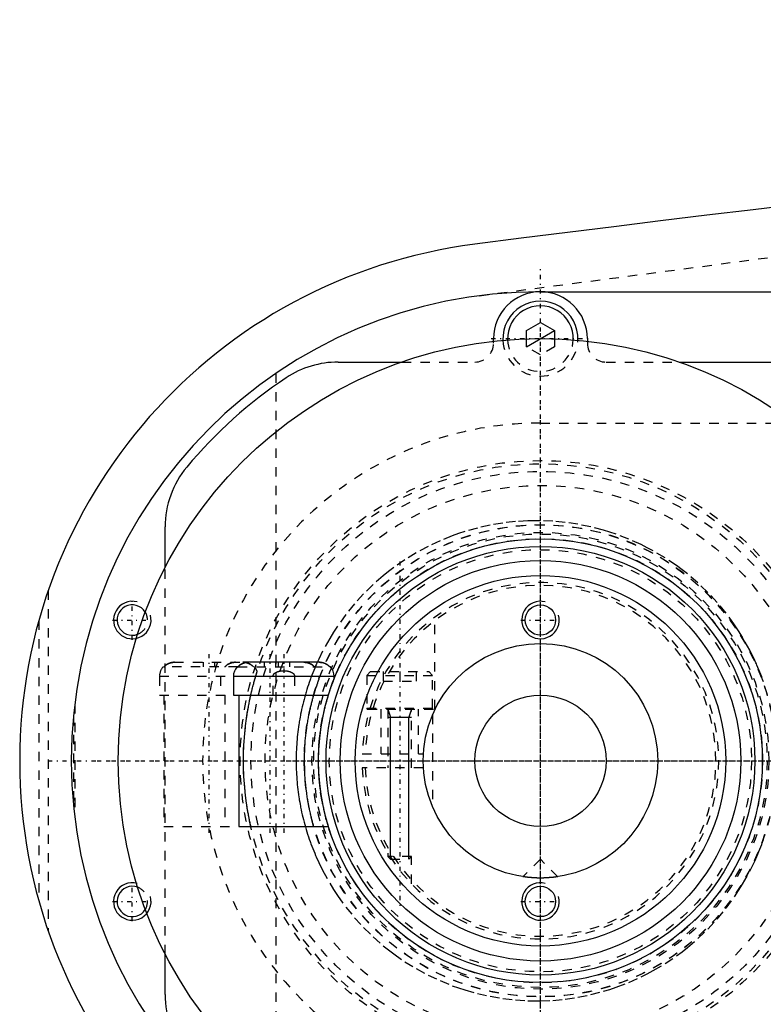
# Model space of a CAD drawing. Extents: x -906 to 181, y -120 to 120.
# Tile 2 of 10: x -906 to -826, y -26 to 79. Entities that reach past the tile are written whole.
import ezdxf

# ---------------------------------------------------------------- set-up
doc = ezdxf.new("R2010")
doc.units = 0
doc.linetypes.add('CENTER', pattern=[1.5, 0.45, -0.5, 0.05, -0.5])
doc.linetypes.add('DASHED', pattern=[2, 1, -1])
for name, color, linetype in [('AM_0', 7, 'CONTINUOUS'), ('AM_10', 7, 'CONTINUOUS'), ('AM_3', 7, 'DASHED'), ('AM_7', 7, 'CENTER')]:
    doc.layers.add(name, color=color, linetype=linetype)

msp = doc.modelspace()

# ---------------------------------------------------------------- linework, layer by layer
at = {"layer": 'AM_0', "color": 7, "linetype": 'CONTINUOUS'}
for p, q in [((-850, 50), (-818.5, 50)), ((-851.5, 45.87), (-850, 46.73)), ((-850, 46.73), (-848.5, 45.87)), ((-851.5, 44.97), (-851.5, 45.87)), ((-848.5, 45.87), (-848.5, 44.97)), ((-855, 44.72), (-855, 45)), ((-845, 45), (-845, 44.72)), ((-871.56, 42.5), (-864.79, 42.5)), ((-835.21, 42.5), (-717, 42.5)), ((-890, 20.62), (-890, 24.92)), ((-873.58, 10.5), (-881.12, 10.5)), ((-882.26, 10), (-882.34, 10)), ((-882.26, 10), (-882.24, 10.03)), ((-872.36, 10), (-872.44, 10)), ((-882.73, 9), (-882.73, 7)), ((-882.73, 9), (-871.98, 9)), ((-871.98, 8.74), (-871.98, 9)), ((-882.73, 7), (-872.59, 7)), ((-882.15, 7), (-882.15, -7)), ((-882.15, -7), (-872.59, -7)), ((-890, -24.92), (-890, -20.62))]:
    msp.add_line(p, q, dxfattribs=at)
for points in [[(-881.12, 10.5, 0), (-881.15, 10.5, 0), (-881.22, 10.5, 0), (-881.29, 10.49, 0), (-881.33, 10.49, 0), (-881.37, 10.48, 0), (-881.44, 10.47, 0), (-881.51, 10.45, 0), (-881.58, 10.43, 0), (-881.65, 10.41, 0), (-881.71, 10.38, 0), (-881.74, 10.37, 0), (-881.77, 10.36, 0), (-881.84, 10.33, 0), (-881.9, 10.29, 0), (-881.96, 10.25, 0), (-882.02, 10.21, 0), (-882.08, 10.17, 0), (-882.11, 10.14, 0), (-882.14, 10.12, 0), (-882.19, 10.07, 0), (-882.24, 10.03, 0), (-882.26, 10, 0)], [(-872.44, 10, 0), (-872.46, 10.03, 0), (-872.51, 10.07, 0), (-872.56, 10.12, 0), (-872.59, 10.14, 0), (-872.62, 10.17, 0), (-872.68, 10.21, 0), (-872.74, 10.25, 0), (-872.8, 10.29, 0), (-872.86, 10.33, 0), (-872.93, 10.36, 0), (-872.96, 10.37, 0), (-872.99, 10.38, 0), (-873.05, 10.41, 0), (-873.12, 10.43, 0), (-873.19, 10.45, 0), (-873.26, 10.47, 0), (-873.33, 10.48, 0), (-873.37, 10.49, 0), (-873.41, 10.49, 0), (-873.48, 10.5, 0), (-873.55, 10.5, 0), (-873.58, 10.5, 0)], [(-882.06, 10.19, 0), (-882.04, 10.2, 0), (-882.01, 10.22, 0), (-881.97, 10.25, 0), (-881.96, 10.26, 0), (-881.94, 10.27, 0), (-881.9, 10.29, 0), (-881.87, 10.31, 0), (-881.83, 10.33, 0), (-881.8, 10.35, 0), (-881.76, 10.36, 0), (-881.74, 10.37, 0), (-881.73, 10.38, 0), (-881.69, 10.39, 0), (-881.65, 10.41, 0), (-881.62, 10.42, 0), (-881.58, 10.43, 0), (-881.54, 10.44, 0), (-881.52, 10.45, 0), (-881.5, 10.45, 0), (-881.46, 10.46, 0), (-881.42, 10.47, 0), (-881.4, 10.48, 0)], [(-873.3, 10.48, 0), (-873.27, 10.47, 0), (-873.22, 10.46, 0), (-873.16, 10.44, 0), (-873.14, 10.44, 0), (-873.11, 10.43, 0), (-873.06, 10.41, 0), (-873.01, 10.39, 0), (-872.96, 10.37, 0), (-872.91, 10.35, 0), (-872.86, 10.32, 0), (-872.83, 10.31, 0), (-872.81, 10.3, 0), (-872.76, 10.27, 0), (-872.71, 10.23, 0), (-872.66, 10.2, 0), (-872.62, 10.17, 0), (-872.57, 10.13, 0), (-872.55, 10.11, 0), (-872.53, 10.1, 0), (-872.49, 10.06, 0), (-872.46, 10.02, 0), (-872.44, 10, 0)], [(-850, -12.5, 0), (-850.01, -12.5, 0), (-850.04, -12.5, 0), (-850.07, -12.5, 0), (-850.08, -12.5, 0), (-850.1, -12.5, 0), (-850.12, -12.5, 0), (-850.15, -12.5, 0), (-850.18, -12.5, 0), (-850.2, -12.5, 0), (-850.23, -12.5, 0), (-850.25, -12.5, 0), (-850.26, -12.5, 0), (-850.29, -12.5, 0), (-850.31, -12.5, 0), (-850.34, -12.5, 0), (-850.37, -12.49, 0), (-850.4, -12.49, 0), (-850.41, -12.49, 0), (-850.42, -12.49, 0), (-850.45, -12.49, 0), (-850.48, -12.49, 0), (-850.49, -12.49, 0), (-850.51, -12.49, 0), (-850.53, -12.49, 0), (-850.56, -12.49, 0), (-850.57, -12.49, 0), (-850.59, -12.49, 0), (-850.61, -12.48, 0), (-850.64, -12.48, 0), (-850.67, -12.48, 0), (-850.69, -12.48, 0), (-850.72, -12.48, 0), (-850.73, -12.48, 0), (-850.74, -12.48, 0), (-850.77, -12.48, 0), (-850.8, -12.47, 0), (-850.82, -12.47, 0), (-850.85, -12.47, 0), (-850.87, -12.47, 0), (-850.88, -12.47, 0), (-850.9, -12.47, 0), (-850.92, -12.47, 0), (-850.94, -12.46, 0), (-850.97, -12.46, 0), (-850.99, -12.46, 0), (-851.01, -12.46, 0), (-851.03, -12.46, 0), (-851.04, -12.46, 0), (-851.06, -12.45, 0), (-851.08, -12.45, 0), (-851.1, -12.45, 0), (-851.13, -12.45, 0), (-851.15, -12.45, 0), (-851.16, -12.45, 0), (-851.17, -12.45, 0), (-851.19, -12.44, 0), (-851.21, -12.44, 0), (-851.23, -12.44, 0), (-851.25, -12.44, 0), (-851.27, -12.44, 0), (-851.28, -12.43, 0), (-851.29, -12.43, 0), (-851.31, -12.43, 0), (-851.33, -12.43, 0), (-851.34, -12.43, 0), (-851.34, -12.43, 0), (-851.36, -12.43, 0), (-851.38, -12.42, 0), (-851.39, -12.42, 0), (-851.4, -12.42, 0), (-851.41, -12.42, 0), (-851.43, -12.42, 0), (-851.45, -12.42, 0), (-851.46, -12.41, 0), (-851.48, -12.41, 0), (-851.49, -12.41, 0), (-851.5, -12.41, 0), (-851.51, -12.41, 0), (-851.53, -12.41, 0), (-851.54, -12.4, 0), (-851.56, -12.4, 0), (-851.57, -12.4, 0), (-851.58, -12.4, 0), (-851.59, -12.4, 0), (-851.6, -12.4, 0), (-851.61, -12.4, 0), (-851.63, -12.39, 0), (-851.64, -12.39, 0), (-851.65, -12.39, 0), (-851.66, -12.39, 0), (-851.67, -12.39, 0), (-851.68, -12.39, 0), (-851.69, -12.39, 0), (-851.7, -12.38, 0), (-851.71, -12.38, 0), (-851.72, -12.38, 0), (-851.73, -12.38, 0), (-851.73, -12.38, 0), (-851.74, -12.38, 0), (-851.75, -12.38, 0), (-851.76, -12.38, 0), (-851.77, -12.37, 0), (-851.78, -12.37, 0), (-851.78, -12.37, 0), (-851.78, -12.37, 0), (-851.79, -12.37, 0), (-851.8, -12.37, 0), (-851.8, -12.37, 0), (-851.81, -12.37, 0), (-851.81, -12.37, 0), (-851.82, -12.37, 0), (-851.82, -12.37, 0), (-851.82, -12.37, 0), (-851.83, -12.37, 0), (-851.83, -12.36, 0), (-851.84, -12.36, 0), (-851.84, -12.36, 0), (-851.84, -12.36, 0), (-851.85, -12.36, 0), (-851.85, -12.36, 0), (-851.85, -12.36, 0), (-851.85, -12.36, 0), (-851.86, -12.36, 0), (-851.86, -12.36, 0), (-851.86, -12.36, 0), (-851.86, -12.36, 0), (-851.86, -12.36, 0), (-851.86, -12.36, 0), (-851.86, -12.36, 0), (-851.86, -12.36, 0)], [(-848.14, -12.36, 0), (-848.14, -12.36, 0), (-848.14, -12.36, 0), (-848.14, -12.36, 0), (-848.14, -12.36, 0), (-848.14, -12.36, 0), (-848.14, -12.36, 0), (-848.14, -12.36, 0), (-848.15, -12.36, 0), (-848.15, -12.36, 0), (-848.15, -12.36, 0), (-848.15, -12.36, 0), (-848.16, -12.36, 0), (-848.16, -12.36, 0), (-848.16, -12.36, 0), (-848.17, -12.36, 0), (-848.17, -12.37, 0), (-848.18, -12.37, 0), (-848.18, -12.37, 0), (-848.18, -12.37, 0), (-848.19, -12.37, 0), (-848.19, -12.37, 0), (-848.2, -12.37, 0), (-848.2, -12.37, 0), (-848.21, -12.37, 0), (-848.22, -12.37, 0), (-848.22, -12.37, 0), (-848.22, -12.37, 0), (-848.23, -12.37, 0), (-848.24, -12.38, 0), (-848.25, -12.38, 0), (-848.26, -12.38, 0), (-848.27, -12.38, 0), (-848.27, -12.38, 0), (-848.28, -12.38, 0), (-848.29, -12.38, 0), (-848.3, -12.38, 0), (-848.31, -12.39, 0), (-848.32, -12.39, 0), (-848.33, -12.39, 0), (-848.34, -12.39, 0), (-848.35, -12.39, 0), (-848.36, -12.39, 0), (-848.37, -12.39, 0), (-848.39, -12.4, 0), (-848.4, -12.4, 0), (-848.41, -12.4, 0), (-848.42, -12.4, 0), (-848.43, -12.4, 0), (-848.44, -12.4, 0), (-848.46, -12.4, 0), (-848.47, -12.41, 0), (-848.49, -12.41, 0), (-848.5, -12.41, 0), (-848.51, -12.41, 0), (-848.52, -12.41, 0), (-848.54, -12.41, 0), (-848.55, -12.42, 0), (-848.57, -12.42, 0), (-848.59, -12.42, 0), (-848.6, -12.42, 0), (-848.61, -12.42, 0), (-848.62, -12.42, 0), (-848.64, -12.43, 0), (-848.66, -12.43, 0), (-848.66, -12.43, 0), (-848.67, -12.43, 0), (-848.69, -12.43, 0), (-848.71, -12.43, 0), (-848.72, -12.43, 0), (-848.73, -12.44, 0), (-848.75, -12.44, 0), (-848.77, -12.44, 0), (-848.79, -12.44, 0), (-848.81, -12.44, 0), (-848.83, -12.45, 0), (-848.84, -12.45, 0), (-848.85, -12.45, 0), (-848.87, -12.45, 0), (-848.9, -12.45, 0), (-848.92, -12.45, 0), (-848.94, -12.45, 0), (-848.96, -12.46, 0), (-848.97, -12.46, 0), (-848.99, -12.46, 0), (-849.01, -12.46, 0), (-849.03, -12.46, 0), (-849.06, -12.46, 0), (-849.08, -12.47, 0), (-849.1, -12.47, 0), (-849.12, -12.47, 0), (-849.13, -12.47, 0), (-849.15, -12.47, 0), (-849.18, -12.47, 0), (-849.2, -12.47, 0), (-849.23, -12.48, 0), (-849.26, -12.48, 0), (-849.27, -12.48, 0), (-849.28, -12.48, 0), (-849.31, -12.48, 0), (-849.33, -12.48, 0), (-849.36, -12.48, 0), (-849.39, -12.48, 0), (-849.41, -12.49, 0), (-849.43, -12.49, 0), (-849.44, -12.49, 0), (-849.47, -12.49, 0), (-849.49, -12.49, 0), (-849.51, -12.49, 0), (-849.52, -12.49, 0), (-849.55, -12.49, 0), (-849.58, -12.49, 0), (-849.59, -12.49, 0), (-849.6, -12.49, 0), (-849.63, -12.49, 0), (-849.66, -12.5, 0), (-849.69, -12.5, 0), (-849.71, -12.5, 0), (-849.74, -12.5, 0), (-849.75, -12.5, 0), (-849.77, -12.5, 0), (-849.8, -12.5, 0), (-849.82, -12.5, 0), (-849.85, -12.5, 0), (-849.88, -12.5, 0), (-849.9, -12.5, 0), (-849.92, -12.5, 0), (-849.93, -12.5, 0), (-849.96, -12.5, 0), (-849.99, -12.5, 0), (-850, -12.5, 0)]]:
    msp.add_polyline3d(points, dxfattribs=at)
for centre, radius in [((-850, 0), 45), ((-850, 0), 23.65), ((-850, 0), 22.85), ((-850, 0), 21.35), ((-850, 0), 19.75), ((-850, 15), 1.62), ((-850, 0), 12.5), ((-850, 0), 7), ((-850, -15), 1.62)]:
    msp.add_circle(centre, radius, dxfattribs=at)
for centre, radius, start, end in [((-473.05, -2920.27), 3000, 91.26165, 97.35313), ((-850, 0), 55.5, 97.2532, 262.7468), ((-850, 0), 50, 90, 270), ((-850, 45), 5, 0, 180), ((-850, 45), 4, 357.4527, 182.5473), ((-850, 45), 3.5, 357.7713, 182.2287), ((-871.56, 32.5), 10, 90, 123.5573), ((-850, 0), 49, 123.5573, 140.2849), ((-880, 24.92), 10, 140.2849, 180), ((-893.5, 15), 1.62, 31.4794, 290.4694), ((-881.22, 9), 1.5, 138.1897, 180), ((-873.48, 9), 1.5, 0, 41.8103), ((-893.5, -15), 1.62, 69.5306, 328.5206), ((-880, -24.92), 10, 180, 219.7151)]:
    msp.add_arc(centre, radius, start, end, dxfattribs=at)
at = {"layer": 'AM_10', "color": 7, "linetype": 'CONTINUOUS'}
for p, q in [((-851.5, 44.13), (-848.5, 45.87)), ((-866.25, 5.5), (-865.97, 4.65)), ((-863.75, 5.5), (-864.03, 4.65)), ((-866.25, 4.65), (-863.75, 4.65)), ((-865.97, -10.5), (-865.97, 4.65)), ((-864.03, -10.5), (-864.03, 4.65))]:
    msp.add_line(p, q, dxfattribs=at)
for centre in [(-893.5, 15), (-850, 15), (-893.5, -15), (-850, -15)]:
    msp.add_arc(centre, 2, 75, 15, dxfattribs=at)
at = {"layer": 'AM_3', "color": 6, "linetype": 'DASHED'}
for p, q in [((-856.53, 49.57), (-815.65, 54.96)), ((-855, 44.5), (-855, 44.72)), ((-851.5, 44.13), (-851.5, 44.97)), ((-850, 43.27), (-851.5, 44.13)), ((-848.5, 44.13), (-850, 43.27)), ((-848.5, 44.97), (-848.5, 44.13)), ((-845, 44.72), (-845, 44.5)), ((-864.79, 42.5), (-857, 42.5)), ((-843, 42.5), (-835.21, 42.5)), ((-878.19, 41.3), (-878.19, -41.3)), ((-850, 36), (-823, 36)), ((-890, -20.62), (-890, 20.62)), ((-902.45, 18.15), (-902.45, -18.15)), ((-903.45, 14.95), (-903.45, -14.95)), ((-861.25, 5.5), (-861.25, 15.31)), ((-889.03, 10.5), (-881.67, 10.5)), ((-885.95, 10.5), (-885.95, 10)), ((-884.75, 10.5), (-884.75, 10)), ((-882.53, 10.5), (-882.49, 10.5)), ((-882.49, 10.5), (-882.53, 10.5)), ((-881.12, 10.5), (-881.71, 10.5)), ((-879.45, 10.5), (-879.45, 10)), ((-878.25, 10.5), (-878.25, 10)), ((-877.95, 10.5), (-877.95, 10)), ((-876.75, 10.5), (-876.75, 10)), ((-875.21, 10.5), (-875.17, 10.5)), ((-882.26, 10), (-890.22, 10)), ((-882.26, 10), (-872.44, 10)), ((-880.34, 9), (-880.19, 9.51)), ((-868.1, 9.5), (-868.5, 9.1)), ((-868.1, 9.5), (-861.9, 9.5)), ((-866.75, 9.5), (-866.75, 8.5)), ((-865, 9.5), (-865, 8.5)), ((-863.25, 9.5), (-863.25, 8.5)), ((-861.5, 9.1), (-861.9, 9.5)), ((-890.6, 9), (-890.6, 7)), ((-890.6, 9), (-882.73, 9)), ((-884.1, 9), (-884.1, 7)), ((-878.5, 7), (-878.5, 9)), ((-876.2, 9), (-876.2, 7)), ((-873.6, 8.69), (-873.6, 9)), ((-868.5, 9.1), (-868.5, 5.6)), ((-868.5, 9.1), (-861.5, 9.1)), ((-866.75, 8.5), (-863.25, 8.5)), ((-861.5, 5.6), (-861.5, 9.1)), ((-890.6, 7), (-882.73, 7)), ((-890.15, 7), (-890.15, -7)), ((-883.65, 7), (-883.65, -7)), ((-899.63, 6.05), (-899.63, -6.05)), ((-868.5, 5.6), (-861.5, 5.6)), ((-868.4, 5.5), (-861.25, 5.5)), ((-867, 5.5), (-867, 0.75)), ((-866.25, 5.5), (-866.25, -0.75)), ((-863.75, -0.75), (-863.75, 5.5)), ((-863, 0.75), (-863, 5.5)), ((-899.77, 4.76), (-899.77, -4.76)), ((-861.5, 4.9), (-861.5, -4.9)), ((-868.99, 0.75), (-862.48, 0.75)), ((-862.48, -0.75), (-868.99, -0.75)), ((-890.15, -7), (-882.15, -7)), ((-866.25, -9.85), (-866.25, -10.22)), ((-866.25, -10.22), (-865.97, -10.5)), ((-863.75, -10.22), (-866.25, -10.22)), ((-864.03, -10.5), (-863.75, -10.22)), ((-863.75, -13.11), (-863.75, -10.22)), ((-865.97, -10.5), (-864.03, -10.5)), ((-850, -10.5), (-851.86, -12.36)), ((-848.14, -12.36), (-850, -10.5))]:
    msp.add_line(p, q, dxfattribs=at)
for points in [[(-826.23, 8.41, 0), (-826.32, 8.67, 0), (-826.37, 8.8, 0), (-826.42, 8.93, 0), (-826.52, 9.18, 0), (-826.61, 9.44, 0), (-826.72, 9.69, 0), (-826.82, 9.94, 0), (-826.93, 10.19, 0), (-826.98, 10.32, 0), (-827.04, 10.44, 0), (-827.15, 10.69, 0), (-827.26, 10.93, 0), (-827.68, 11.78, 0), (-828.46, 13.17, 0), (-828.88, 13.84, 0), (-829.31, 14.49, 0), (-830.22, 15.73, 0), (-831.17, 16.88, 0), (-832.17, 17.95, 0), (-833.22, 18.96, 0), (-834.34, 19.92, 0), (-834.91, 20.37, 0), (-835.5, 20.8, 0), (-836.72, 21.62, 0), (-837.97, 22.37, 0), (-838.61, 22.71, 0), (-839.26, 23.04, 0), (-840.58, 23.63, 0), (-841.92, 24.14, 0), (-842.6, 24.37, 0), (-843.27, 24.58, 0), (-844.64, 24.93, 0), (-846, 25.21, 0), (-847.35, 25.41, 0), (-848.69, 25.54, 0), (-850.01, 25.59, 0), (-850.67, 25.59, 0), (-851.33, 25.58, 0), (-852.66, 25.5, 0), (-854.01, 25.34, 0), (-855.36, 25.11, 0), (-856.72, 24.81, 0), (-858.06, 24.43, 0), (-858.73, 24.21, 0), (-859.39, 23.98, 0), (-860.7, 23.44, 0), (-861.98, 22.84, 0), (-863.24, 22.16, 0), (-864.45, 21.42, 0), (-865.62, 20.6, 0), (-866.19, 20.17, 0), (-866.75, 19.72, 0), (-867.82, 18.78, 0), (-868.84, 17.79, 0), (-869.81, 16.73, 0), (-870.74, 15.59, 0), (-871.63, 14.36, 0), (-872.05, 13.72, 0), (-872.46, 13.05, 0), (-873.22, 11.67, 0), (-873.63, 10.84, 0), (-873.74, 10.6, 0), (-873.85, 10.35, 0), (-873.9, 10.23, 0), (-873.96, 10.11, 0), (-874.06, 9.86, 0), (-874.16, 9.61, 0), (-874.26, 9.36, 0), (-874.36, 9.11, 0), (-874.46, 8.86, 0), (-874.5, 8.73, 0), (-874.55, 8.61, 0), (-874.64, 8.35, 0), (-874.72, 8.1, 0), (-874.81, 7.84, 0), (-874.89, 7.58, 0), (-874.97, 7.32, 0), (-875.01, 7.19, 0), (-875.05, 7.06, 0), (-875.12, 6.8, 0), (-875.19, 6.54, 0), (-875.26, 6.27, 0), (-875.32, 6.01, 0), (-875.39, 5.75, 0), (-875.42, 5.61, 0), (-875.45, 5.48, 0), (-875.5, 5.22, 0), (-875.56, 4.95, 0), (-875.58, 4.82, 0), (-875.61, 4.68, 0), (-875.66, 4.42, 0), (-875.7, 4.15, 0), (-875.72, 4.01, 0), (-875.74, 3.88, 0), (-875.78, 3.61, 0), (-875.82, 3.34, 0), (-875.85, 3.08, 0), (-875.89, 2.81, 0), (-875.91, 2.54, 0), (-875.93, 2.4, 0), (-875.94, 2.27, 0), (-875.96, 2, 0), (-875.98, 1.73, 0), (-876, 1.47, 0), (-876.01, 1.2, 0), (-876.02, 0.93, 0), (-876.03, 0.8, 0), (-876.03, 0.66, 0), (-876.04, 0.4, 0), (-876.04, 0.13, 0), (-876.04, 0, 0), (-876.04, -0.13, 0), (-876.04, -0.4, 0), (-876.03, -0.66, 0), (-876.03, -0.8, 0), (-876.02, -0.93, 0), (-876.01, -1.2, 0), (-876, -1.47, 0), (-875.98, -1.73, 0), (-875.96, -2, 0), (-875.94, -2.27, 0), (-875.93, -2.4, 0), (-875.91, -2.54, 0), (-875.89, -2.81, 0), (-875.85, -3.08, 0), (-875.82, -3.34, 0), (-875.78, -3.61, 0), (-875.74, -3.88, 0), (-875.72, -4.01, 0), (-875.7, -4.15, 0), (-875.66, -4.42, 0), (-875.61, -4.68, 0), (-875.58, -4.82, 0), (-875.56, -4.95, 0), (-875.5, -5.22, 0), (-875.45, -5.48, 0), (-875.42, -5.61, 0), (-875.39, -5.75, 0), (-875.32, -6.01, 0), (-875.26, -6.27, 0), (-875.19, -6.54, 0), (-875.12, -6.8, 0), (-875.05, -7.06, 0), (-875.01, -7.19, 0), (-874.97, -7.32, 0), (-874.89, -7.58, 0), (-874.81, -7.84, 0), (-874.72, -8.1, 0), (-874.64, -8.35, 0), (-874.55, -8.61, 0), (-874.5, -8.73, 0), (-874.46, -8.86, 0), (-874.36, -9.11, 0), (-874.26, -9.36, 0), (-874.16, -9.61, 0), (-874.06, -9.86, 0), (-873.96, -10.11, 0), (-873.9, -10.23, 0), (-873.85, -10.35, 0), (-873.74, -10.6, 0), (-873.63, -10.84, 0), (-873.22, -11.67, 0), (-872.46, -13.05, 0), (-872.05, -13.72, 0), (-871.63, -14.36, 0), (-870.74, -15.59, 0), (-869.81, -16.73, 0), (-868.84, -17.79, 0), (-867.82, -18.78, 0), (-866.75, -19.72, 0), (-866.19, -20.17, 0), (-865.62, -20.6, 0), (-864.45, -21.42, 0), (-863.24, -22.16, 0), (-861.98, -22.84, 0), (-860.7, -23.44, 0), (-859.39, -23.98, 0), (-858.73, -24.21, 0), (-858.06, -24.43, 0), (-856.72, -24.81, 0), (-855.36, -25.11, 0), (-854.01, -25.34, 0), (-852.66, -25.5, 0), (-851.33, -25.58, 0), (-850.67, -25.59, 0), (-850.01, -25.59, 0), (-848.69, -25.54, 0), (-847.35, -25.41, 0), (-846, -25.21, 0), (-844.64, -24.93, 0), (-843.27, -24.58, 0), (-842.6, -24.37, 0), (-841.92, -24.14, 0), (-840.58, -23.63, 0), (-839.26, -23.04, 0), (-838.61, -22.71, 0), (-837.97, -22.37, 0), (-836.72, -21.62, 0), (-835.5, -20.8, 0), (-834.91, -20.37, 0), (-834.34, -19.92, 0), (-833.22, -18.96, 0), (-832.17, -17.95, 0), (-831.17, -16.88, 0), (-830.22, -15.73, 0), (-829.31, -14.49, 0), (-828.88, -13.84, 0), (-828.46, -13.17, 0), (-827.68, -11.78, 0), (-827.26, -10.93, 0), (-827.15, -10.69, 0), (-827.04, -10.44, 0), (-826.98, -10.32, 0), (-826.93, -10.19, 0), (-826.82, -9.94, 0), (-826.72, -9.69, 0), (-826.61, -9.44, 0), (-826.52, -9.18, 0), (-826.42, -8.93, 0), (-826.37, -8.8, 0), (-826.32, -8.67, 0), (-826.23, -8.41, 0)], [(-888.99, 10.5, 0), (-889.02, 10.5, 0), (-889.09, 10.5, 0), (-889.17, 10.49, 0), (-889.2, 10.49, 0), (-889.24, 10.48, 0), (-889.31, 10.47, 0), (-889.38, 10.45, 0), (-889.45, 10.43, 0), (-889.52, 10.41, 0), (-889.58, 10.38, 0), (-889.62, 10.37, 0), (-889.65, 10.36, 0), (-889.71, 10.33, 0), (-889.77, 10.29, 0), (-889.84, 10.25, 0), (-889.9, 10.21, 0), (-889.96, 10.17, 0), (-889.98, 10.14, 0), (-890.01, 10.12, 0), (-890.06, 10.07, 0), (-890.11, 10.03, 0), (-890.13, 10, 0)], [(-889.35, 10.46, 0), (-889.34, 10.46, 0), (-889.32, 10.46, 0), (-889.31, 10.47, 0), (-889.3, 10.47, 0), (-889.29, 10.47, 0), (-889.27, 10.48, 0), (-889.25, 10.48, 0), (-889.19, 10.49, 0), (-889.08, 10.5, 0), (-889.03, 10.5, 0)], [(-882.49, 10.5, 0), (-882.52, 10.5, 0), (-882.59, 10.5, 0), (-882.67, 10.49, 0), (-882.7, 10.49, 0), (-882.74, 10.48, 0), (-882.81, 10.47, 0), (-882.88, 10.45, 0), (-882.95, 10.43, 0), (-883.02, 10.41, 0), (-883.08, 10.38, 0), (-883.12, 10.37, 0), (-883.15, 10.36, 0), (-883.21, 10.33, 0), (-883.27, 10.29, 0), (-883.34, 10.25, 0), (-883.4, 10.21, 0), (-883.46, 10.17, 0), (-883.48, 10.14, 0), (-883.51, 10.12, 0), (-883.56, 10.07, 0), (-883.61, 10.03, 0), (-883.63, 10, 0)], [(-882.85, 10.46, 0), (-882.84, 10.46, 0), (-882.82, 10.46, 0), (-882.81, 10.47, 0), (-882.8, 10.47, 0), (-882.79, 10.47, 0), (-882.77, 10.48, 0), (-882.75, 10.48, 0), (-882.69, 10.49, 0), (-882.58, 10.5, 0), (-882.53, 10.5, 0)], [(-882.53, 10.5, 0), (-882.58, 10.5, 0), (-882.69, 10.49, 0), (-882.75, 10.48, 0), (-882.77, 10.48, 0), (-882.79, 10.47, 0), (-882.8, 10.47, 0), (-882.81, 10.47, 0), (-882.82, 10.46, 0), (-882.84, 10.46, 0), (-882.85, 10.46, 0)], [(-881.41, 10.47, 0), (-881.46, 10.48, 0), (-881.56, 10.49, 0), (-881.66, 10.5, 0), (-881.71, 10.5, 0)], [(-881.67, 10.5, 0), (-881.63, 10.5, 0), (-881.54, 10.49, 0), (-881.46, 10.48, 0), (-881.41, 10.47, 0)], [(-881.4, 10.48, 0), (-881.35, 10.48, 0), (-881.26, 10.49, 0), (-881.16, 10.5, 0), (-881.12, 10.5, 0)], [(-875.21, 10.5, 0), (-875.2, 10.5, 0), (-875.18, 10.5, 0), (-875.16, 10.5, 0), (-875.15, 10.5, 0), (-875.14, 10.5, 0), (-875.12, 10.5, 0), (-875.1, 10.5, 0), (-875.08, 10.49, 0), (-875.06, 10.49, 0), (-875.04, 10.49, 0), (-875.03, 10.49, 0), (-875.02, 10.49, 0), (-875, 10.49, 0), (-874.98, 10.48, 0), (-874.96, 10.48, 0), (-874.94, 10.48, 0), (-874.92, 10.47, 0), (-874.91, 10.47, 0), (-874.9, 10.47, 0), (-874.88, 10.47, 0), (-874.86, 10.46, 0), (-874.85, 10.46, 0)], [(-875.17, 10.5, 0), (-875.12, 10.5, 0), (-875.01, 10.49, 0), (-874.95, 10.48, 0), (-874.93, 10.48, 0), (-874.91, 10.47, 0), (-874.9, 10.47, 0), (-874.89, 10.47, 0), (-874.88, 10.46, 0), (-874.86, 10.46, 0), (-874.85, 10.46, 0)], [(-874.85, 10.46, 0), (-874.86, 10.46, 0), (-874.88, 10.46, 0), (-874.89, 10.47, 0), (-874.9, 10.47, 0), (-874.91, 10.47, 0), (-874.93, 10.48, 0), (-874.95, 10.48, 0), (-875.01, 10.49, 0), (-875.12, 10.5, 0), (-875.17, 10.5, 0)], [(-873.58, 10.5, 0), (-873.54, 10.5, 0), (-873.44, 10.49, 0), (-873.35, 10.48, 0), (-873.3, 10.48, 0)], [(-890.13, 10, 0), (-890.13, 10.01, 0), (-890.11, 10.02, 0), (-890.1, 10.04, 0), (-890.09, 10.04, 0), (-890.09, 10.05, 0), (-890.07, 10.06, 0), (-890.06, 10.08, 0), (-890.05, 10.09, 0), (-890.03, 10.1, 0), (-890.02, 10.12, 0), (-890.01, 10.12, 0), (-890, 10.13, 0), (-889.99, 10.14, 0), (-889.97, 10.15, 0), (-889.95, 10.17, 0), (-889.94, 10.18, 0), (-889.92, 10.19, 0), (-889.91, 10.2, 0), (-889.91, 10.2, 0), (-889.89, 10.22, 0), (-889.87, 10.23, 0), (-889.86, 10.23, 0)], [(-889.86, 10.23, 0), (-889.85, 10.24, 0), (-889.82, 10.26, 0), (-889.8, 10.28, 0), (-889.78, 10.29, 0), (-889.77, 10.29, 0), (-889.74, 10.31, 0), (-889.71, 10.32, 0), (-889.68, 10.34, 0), (-889.66, 10.35, 0), (-889.63, 10.36, 0), (-889.62, 10.37, 0), (-889.6, 10.38, 0), (-889.57, 10.39, 0), (-889.55, 10.4, 0), (-889.52, 10.41, 0), (-889.49, 10.42, 0), (-889.46, 10.43, 0), (-889.44, 10.43, 0), (-889.43, 10.44, 0), (-889.4, 10.45, 0), (-889.37, 10.45, 0), (-889.35, 10.46, 0)], [(-883.63, 10, 0), (-883.62, 10.02, 0), (-883.58, 10.05, 0), (-883.55, 10.09, 0), (-883.53, 10.1, 0), (-883.51, 10.12, 0), (-883.47, 10.15, 0), (-883.43, 10.19, 0), (-883.39, 10.22, 0), (-883.34, 10.25, 0), (-883.3, 10.28, 0), (-883.28, 10.29, 0), (-883.25, 10.3, 0), (-883.21, 10.33, 0), (-883.16, 10.35, 0), (-883.12, 10.37, 0), (-883.07, 10.39, 0), (-883.02, 10.41, 0), (-883, 10.42, 0), (-882.98, 10.42, 0), (-882.93, 10.44, 0), (-882.88, 10.45, 0), (-882.85, 10.46, 0)], [(-882.85, 10.46, 0), (-882.88, 10.45, 0), (-882.93, 10.44, 0), (-882.98, 10.42, 0), (-883, 10.42, 0), (-883.02, 10.41, 0), (-883.07, 10.39, 0), (-883.12, 10.37, 0), (-883.16, 10.35, 0), (-883.21, 10.33, 0), (-883.25, 10.3, 0), (-883.28, 10.29, 0), (-883.3, 10.28, 0), (-883.34, 10.25, 0), (-883.39, 10.22, 0), (-883.43, 10.19, 0), (-883.47, 10.15, 0), (-883.51, 10.12, 0), (-883.53, 10.1, 0), (-883.55, 10.09, 0), (-883.58, 10.05, 0), (-883.62, 10.02, 0), (-883.63, 10, 0)], [(-882.24, 10.03, 0), (-882.21, 10.06, 0), (-882.15, 10.11, 0), (-882.09, 10.16, 0), (-882.06, 10.19, 0)], [(-881.41, 10.47, 0), (-881.4, 10.47, 0), (-881.38, 10.47, 0), (-881.36, 10.46, 0), (-881.35, 10.46, 0)], [(-880.57, 10, 0), (-880.58, 10.02, 0), (-880.62, 10.06, 0), (-880.66, 10.09, 0), (-880.68, 10.11, 0), (-880.7, 10.13, 0), (-880.74, 10.16, 0), (-880.79, 10.2, 0), (-880.83, 10.23, 0), (-880.88, 10.26, 0), (-880.93, 10.29, 0), (-880.95, 10.31, 0), (-880.98, 10.32, 0), (-881.03, 10.34, 0), (-881.08, 10.37, 0), (-881.12, 10.39, 0), (-881.17, 10.41, 0), (-881.22, 10.42, 0), (-881.25, 10.43, 0), (-881.28, 10.44, 0), (-881.33, 10.45, 0), (-881.39, 10.47, 0), (-881.41, 10.47, 0)], [(-881.35, 10.46, 0), (-881.34, 10.46, 0), (-881.31, 10.45, 0), (-881.28, 10.44, 0), (-881.27, 10.44, 0), (-881.26, 10.43, 0), (-881.23, 10.43, 0), (-881.21, 10.42, 0), (-881.18, 10.41, 0), (-881.16, 10.4, 0), (-881.13, 10.39, 0), (-881.12, 10.39, 0), (-881.11, 10.38, 0), (-881.08, 10.37, 0), (-881.06, 10.36, 0), (-881.04, 10.35, 0), (-881.01, 10.34, 0), (-880.99, 10.33, 0), (-880.98, 10.32, 0), (-880.97, 10.31, 0), (-880.94, 10.3, 0), (-880.92, 10.29, 0), (-880.91, 10.28, 0)], [(-880.91, 10.28, 0), (-880.9, 10.27, 0), (-880.87, 10.26, 0), (-880.85, 10.25, 0), (-880.84, 10.24, 0), (-880.83, 10.23, 0), (-880.81, 10.22, 0), (-880.79, 10.2, 0), (-880.77, 10.19, 0), (-880.75, 10.17, 0), (-880.73, 10.16, 0), (-880.72, 10.15, 0), (-880.71, 10.14, 0), (-880.69, 10.12, 0), (-880.68, 10.11, 0), (-880.66, 10.09, 0), (-880.64, 10.08, 0), (-880.62, 10.06, 0), (-880.62, 10.05, 0), (-880.61, 10.04, 0), (-880.59, 10.03, 0), (-880.57, 10.01, 0), (-880.57, 10, 0)], [(-878.5, 9, 0), (-878.5, 9, 0), (-878.5, 9.01, 0), (-878.5, 9.01, 0), (-878.5, 9.01, 0), (-878.5, 9.01, 0), (-878.5, 9.02, 0), (-878.5, 9.02, 0), (-878.5, 9.03, 0), (-878.5, 9.03, 0), (-878.5, 9.04, 0), (-878.5, 9.04, 0), (-878.5, 9.04, 0), (-878.5, 9.05, 0), (-878.5, 9.05, 0), (-878.5, 9.05, 0), (-878.5, 9.06, 0), (-878.5, 9.06, 0), (-878.5, 9.07, 0), (-878.5, 9.07, 0), (-878.49, 9.07, 0), (-878.49, 9.08, 0), (-878.49, 9.08, 0), (-878.49, 9.08, 0), (-878.49, 9.08, 0), (-878.49, 9.09, 0), (-878.49, 9.09, 0), (-878.49, 9.09, 0), (-878.49, 9.1, 0), (-878.49, 9.1, 0), (-878.48, 9.12, 0), (-878.47, 9.14, 0), (-878.46, 9.16, 0), (-878.45, 9.19, 0), (-878.43, 9.21, 0), (-878.42, 9.22, 0), (-878.42, 9.23, 0), (-878.4, 9.25, 0), (-878.38, 9.27, 0), (-878.37, 9.29, 0), (-878.35, 9.3, 0), (-878.33, 9.32, 0), (-878.32, 9.33, 0), (-878.3, 9.34, 0), (-878.28, 9.36, 0), (-878.26, 9.37, 0), (-878.25, 9.38, 0), (-878.24, 9.39, 0), (-878.22, 9.4, 0), (-878.19, 9.41, 0), (-878.18, 9.42, 0), (-878.17, 9.42, 0), (-878.15, 9.43, 0), (-878.13, 9.45, 0), (-878.1, 9.46, 0), (-878.08, 9.47, 0), (-878.06, 9.48, 0), (-878.05, 9.48, 0), (-878.03, 9.49, 0), (-878.01, 9.49, 0), (-877.98, 9.5, 0), (-877.96, 9.51, 0), (-877.93, 9.52, 0), (-877.91, 9.53, 0), (-877.9, 9.53, 0), (-877.88, 9.53, 0), (-877.86, 9.54, 0), (-877.83, 9.55, 0), (-877.81, 9.55, 0), (-877.78, 9.56, 0), (-877.75, 9.56, 0), (-877.74, 9.57, 0), (-877.73, 9.57, 0), (-877.7, 9.57, 0), (-877.67, 9.58, 0), (-877.65, 9.58, 0), (-877.62, 9.58, 0), (-877.59, 9.59, 0), (-877.58, 9.59, 0), (-877.57, 9.59, 0), (-877.54, 9.59, 0), (-877.52, 9.59, 0), (-877.43, 9.6, 0), (-877.35, 9.6, 0), (-877.27, 9.6, 0), (-877.18, 9.59, 0), (-877.16, 9.59, 0), (-877.13, 9.59, 0), (-877.12, 9.59, 0), (-877.11, 9.59, 0), (-877.08, 9.58, 0), (-877.05, 9.58, 0), (-877.03, 9.58, 0), (-877, 9.57, 0), (-876.97, 9.57, 0), (-876.96, 9.57, 0), (-876.95, 9.56, 0), (-876.92, 9.56, 0), (-876.89, 9.55, 0), (-876.87, 9.55, 0), (-876.84, 9.54, 0), (-876.82, 9.53, 0), (-876.8, 9.53, 0), (-876.79, 9.53, 0), (-876.77, 9.52, 0), (-876.74, 9.51, 0), (-876.72, 9.5, 0), (-876.69, 9.49, 0), (-876.67, 9.49, 0), (-876.65, 9.48, 0), (-876.64, 9.48, 0), (-876.62, 9.47, 0), (-876.6, 9.46, 0), (-876.57, 9.45, 0), (-876.55, 9.43, 0), (-876.53, 9.42, 0), (-876.52, 9.42, 0), (-876.51, 9.41, 0), (-876.48, 9.4, 0), (-876.46, 9.39, 0), (-876.45, 9.38, 0), (-876.44, 9.37, 0), (-876.42, 9.36, 0), (-876.4, 9.34, 0), (-876.38, 9.33, 0), (-876.37, 9.32, 0), (-876.35, 9.3, 0), (-876.33, 9.29, 0), (-876.32, 9.27, 0), (-876.3, 9.25, 0), (-876.28, 9.23, 0), (-876.28, 9.22, 0), (-876.27, 9.21, 0), (-876.25, 9.19, 0), (-876.24, 9.16, 0), (-876.23, 9.14, 0), (-876.22, 9.13, 0), (-876.22, 9.12, 0), (-876.22, 9.12, 0), (-876.22, 9.12, 0), (-876.22, 9.11, 0), (-876.22, 9.11, 0), (-876.22, 9.11, 0), (-876.21, 9.1, 0), (-876.21, 9.1, 0), (-876.21, 9.09, 0), (-876.21, 9.09, 0), (-876.21, 9.09, 0), (-876.21, 9.08, 0), (-876.21, 9.08, 0), (-876.21, 9.08, 0), (-876.21, 9.08, 0), (-876.21, 9.07, 0), (-876.2, 9.07, 0), (-876.2, 9.07, 0), (-876.2, 9.06, 0), (-876.2, 9.06, 0), (-876.2, 9.05, 0), (-876.2, 9.05, 0), (-876.2, 9.05, 0), (-876.2, 9.04, 0), (-876.2, 9.04, 0), (-876.2, 9.04, 0), (-876.2, 9.03, 0), (-876.2, 9.03, 0), (-876.2, 9.02, 0), (-876.2, 9.02, 0), (-876.2, 9.01, 0), (-876.2, 9.01, 0), (-876.2, 9.01, 0), (-876.2, 9.01, 0), (-876.2, 9, 0), (-876.2, 9, 0)], [(-874.85, 10.46, 0), (-874.84, 10.46, 0), (-874.81, 10.45, 0), (-874.78, 10.44, 0), (-874.77, 10.44, 0), (-874.76, 10.43, 0), (-874.73, 10.43, 0), (-874.71, 10.42, 0), (-874.68, 10.41, 0), (-874.66, 10.4, 0), (-874.63, 10.39, 0), (-874.62, 10.39, 0), (-874.61, 10.38, 0), (-874.58, 10.37, 0), (-874.56, 10.36, 0), (-874.54, 10.35, 0), (-874.51, 10.34, 0), (-874.49, 10.33, 0), (-874.48, 10.32, 0), (-874.47, 10.31, 0), (-874.44, 10.3, 0), (-874.42, 10.29, 0), (-874.41, 10.28, 0)], [(-874.85, 10.46, 0), (-874.84, 10.46, 0), (-874.81, 10.45, 0), (-874.78, 10.44, 0), (-874.77, 10.44, 0), (-874.76, 10.43, 0), (-874.73, 10.43, 0), (-874.71, 10.42, 0), (-874.68, 10.41, 0), (-874.66, 10.4, 0), (-874.63, 10.39, 0), (-874.62, 10.39, 0), (-874.61, 10.38, 0), (-874.58, 10.37, 0), (-874.56, 10.36, 0), (-874.54, 10.35, 0), (-874.51, 10.34, 0), (-874.49, 10.33, 0), (-874.48, 10.32, 0), (-874.47, 10.31, 0), (-874.44, 10.3, 0), (-874.42, 10.29, 0), (-874.41, 10.28, 0)], [(-874.73, 10.43, 0), (-874.75, 10.43, 0), (-874.79, 10.44, 0), (-874.83, 10.45, 0), (-874.85, 10.46, 0)], [(-874.41, 10.28, 0), (-874.42, 10.28, 0), (-874.43, 10.29, 0), (-874.45, 10.3, 0), (-874.46, 10.31, 0), (-874.47, 10.31, 0), (-874.49, 10.32, 0), (-874.5, 10.33, 0), (-874.52, 10.34, 0), (-874.54, 10.35, 0), (-874.56, 10.36, 0), (-874.57, 10.36, 0), (-874.58, 10.37, 0), (-874.59, 10.37, 0), (-874.61, 10.38, 0), (-874.63, 10.39, 0), (-874.65, 10.4, 0), (-874.67, 10.4, 0), (-874.67, 10.41, 0), (-874.68, 10.41, 0), (-874.7, 10.42, 0), (-874.72, 10.42, 0), (-874.73, 10.43, 0)], [(-874.41, 10.28, 0), (-874.4, 10.27, 0), (-874.37, 10.26, 0), (-874.35, 10.25, 0), (-874.34, 10.24, 0), (-874.33, 10.23, 0), (-874.31, 10.22, 0), (-874.29, 10.2, 0), (-874.27, 10.19, 0), (-874.25, 10.17, 0), (-874.23, 10.16, 0), (-874.22, 10.15, 0), (-874.21, 10.14, 0), (-874.19, 10.12, 0), (-874.18, 10.11, 0), (-874.16, 10.09, 0), (-874.14, 10.08, 0), (-874.12, 10.06, 0), (-874.12, 10.05, 0), (-874.11, 10.04, 0), (-874.09, 10.03, 0), (-874.07, 10.01, 0), (-874.07, 10, 0)], [(-874.41, 10.28, 0), (-874.4, 10.27, 0), (-874.37, 10.26, 0), (-874.35, 10.25, 0), (-874.34, 10.24, 0), (-874.33, 10.23, 0), (-874.31, 10.22, 0), (-874.29, 10.2, 0), (-874.27, 10.19, 0), (-874.25, 10.17, 0), (-874.23, 10.16, 0), (-874.22, 10.15, 0), (-874.21, 10.14, 0), (-874.19, 10.12, 0), (-874.18, 10.11, 0), (-874.16, 10.09, 0), (-874.14, 10.08, 0), (-874.12, 10.06, 0), (-874.12, 10.05, 0), (-874.11, 10.04, 0), (-874.09, 10.03, 0), (-874.07, 10.01, 0), (-874.07, 10, 0)], [(-874.07, 10, 0), (-874.07, 10.01, 0), (-874.09, 10.03, 0), (-874.11, 10.04, 0), (-874.12, 10.05, 0), (-874.12, 10.06, 0), (-874.14, 10.08, 0), (-874.16, 10.09, 0), (-874.18, 10.11, 0), (-874.19, 10.12, 0), (-874.21, 10.14, 0), (-874.22, 10.15, 0), (-874.23, 10.16, 0), (-874.25, 10.17, 0), (-874.27, 10.19, 0), (-874.29, 10.2, 0), (-874.31, 10.22, 0), (-874.33, 10.23, 0), (-874.34, 10.24, 0), (-874.35, 10.25, 0), (-874.37, 10.26, 0), (-874.4, 10.27, 0), (-874.41, 10.28, 0)], [(-880.87, 7, 0), (-880.85, 7.06, 0), (-880.82, 7.18, 0), (-880.8, 7.31, 0), (-880.78, 7.37, 0), (-880.77, 7.43, 0), (-880.74, 7.55, 0), (-880.71, 7.67, 0), (-880.68, 7.78, 0), (-880.65, 7.9, 0), (-880.62, 8.02, 0), (-880.6, 8.07, 0), (-880.59, 8.13, 0), (-880.56, 8.24, 0), (-880.53, 8.35, 0), (-880.5, 8.46, 0), (-880.47, 8.56, 0), (-880.44, 8.66, 0), (-880.43, 8.71, 0), (-880.41, 8.76, 0), (-880.38, 8.86, 0), (-880.36, 8.95, 0), (-880.34, 9, 0)], [(-874.16, 7, 0), (-874.13, 7.07, 0), (-874.09, 7.22, 0), (-874.05, 7.36, 0), (-874.03, 7.43, 0), (-874.01, 7.5, 0), (-873.96, 7.63, 0), (-873.92, 7.76, 0), (-873.88, 7.88, 0), (-873.84, 8, 0), (-873.81, 8.11, 0), (-873.79, 8.16, 0), (-873.77, 8.21, 0), (-873.74, 8.3, 0), (-873.71, 8.39, 0), (-873.69, 8.44, 0), (-873.69, 8.45, 0), (-873.68, 8.47, 0), (-873.68, 8.47, 0), (-873.68, 8.48, 0), (-873.67, 8.49, 0), (-873.67, 8.5, 0), (-873.66, 8.52, 0), (-873.66, 8.53, 0), (-873.66, 8.54, 0), (-873.65, 8.54, 0), (-873.65, 8.55, 0), (-873.65, 8.56, 0), (-873.64, 8.57, 0), (-873.64, 8.58, 0), (-873.64, 8.59, 0), (-873.63, 8.6, 0), (-873.63, 8.6, 0), (-873.63, 8.61, 0), (-873.63, 8.62, 0), (-873.63, 8.62, 0), (-873.62, 8.63, 0), (-873.62, 8.63, 0), (-873.62, 8.64, 0), (-873.62, 8.64, 0), (-873.62, 8.65, 0), (-873.62, 8.65, 0), (-873.61, 8.66, 0), (-873.61, 8.66, 0), (-873.61, 8.67, 0), (-873.61, 8.67, 0), (-873.61, 8.67, 0), (-873.61, 8.68, 0), (-873.61, 8.68, 0), (-873.6, 8.68, 0), (-873.6, 8.68, 0), (-873.6, 8.69, 0), (-873.6, 8.69, 0), (-873.6, 8.69, 0), (-873.6, 8.69, 0), (-873.6, 8.69, 0), (-873.6, 8.69, 0), (-873.6, 8.69, 0), (-873.6, 8.69, 0)], [(-872.59, 7, 0), (-872.57, 7.08, 0), (-872.52, 7.23, 0), (-872.47, 7.38, 0), (-872.45, 7.45, 0), (-872.42, 7.52, 0), (-872.38, 7.66, 0), (-872.33, 7.79, 0), (-872.29, 7.92, 0), (-872.24, 8.04, 0), (-872.2, 8.15, 0), (-872.18, 8.2, 0), (-872.16, 8.25, 0), (-872.13, 8.35, 0), (-872.09, 8.44, 0), (-872.07, 8.49, 0), (-872.07, 8.5, 0), (-872.06, 8.51, 0), (-872.06, 8.52, 0), (-872.06, 8.53, 0), (-872.05, 8.54, 0), (-872.05, 8.55, 0), (-872.04, 8.56, 0), (-872.04, 8.58, 0), (-872.04, 8.59, 0), (-872.03, 8.59, 0), (-872.03, 8.6, 0), (-872.03, 8.61, 0), (-872.02, 8.62, 0), (-872.02, 8.63, 0), (-872.02, 8.64, 0), (-872.01, 8.65, 0), (-872.01, 8.65, 0), (-872.01, 8.66, 0), (-872.01, 8.66, 0), (-872, 8.67, 0), (-872, 8.68, 0), (-872, 8.68, 0), (-872, 8.69, 0), (-871.99, 8.69, 0), (-871.99, 8.7, 0), (-871.99, 8.7, 0), (-871.99, 8.7, 0), (-871.99, 8.71, 0), (-871.99, 8.72, 0), (-871.98, 8.72, 0), (-871.98, 8.72, 0), (-871.98, 8.73, 0), (-871.98, 8.73, 0), (-871.98, 8.73, 0), (-871.98, 8.73, 0), (-871.98, 8.74, 0), (-871.98, 8.74, 0), (-871.98, 8.74, 0), (-871.98, 8.74, 0), (-871.98, 8.74, 0), (-871.98, 8.74, 0), (-871.98, 8.74, 0), (-871.98, 8.74, 0)], [(-880.87, -7, 0), (-880.88, -6.95, 0), (-880.9, -6.84, 0), (-880.92, -6.74, 0), (-880.94, -6.68, 0), (-880.95, -6.63, 0), (-880.97, -6.52, 0), (-880.99, -6.41, 0), (-881.02, -6.3, 0), (-881.04, -6.18, 0), (-881.06, -6.07, 0), (-881.07, -6.01, 0), (-881.09, -5.95, 0), (-881.11, -5.83, 0), (-881.13, -5.71, 0), (-881.15, -5.59, 0), (-881.17, -5.47, 0), (-881.19, -5.35, 0), (-881.21, -5.29, 0), (-881.22, -5.23, 0), (-881.24, -5.1, 0), (-881.26, -4.97, 0), (-881.27, -4.91, 0), (-881.33, -4.52, 0), (-881.43, -3.72, 0), (-881.52, -2.9, 0), (-881.58, -2.07, 0), (-881.63, -1.24, 0), (-881.65, -0.41, 0), (-881.65, 0, 0), (-881.65, 0.41, 0), (-881.63, 1.24, 0), (-881.58, 2.07, 0), (-881.52, 2.9, 0), (-881.43, 3.72, 0), (-881.33, 4.52, 0), (-881.27, 4.91, 0), (-881.26, 4.97, 0), (-881.24, 5.1, 0), (-881.22, 5.23, 0), (-881.21, 5.29, 0), (-881.19, 5.35, 0), (-881.17, 5.47, 0), (-881.15, 5.59, 0), (-881.13, 5.71, 0), (-881.11, 5.83, 0), (-881.09, 5.95, 0), (-881.07, 6.01, 0), (-881.06, 6.07, 0), (-881.04, 6.18, 0), (-881.02, 6.3, 0), (-880.99, 6.41, 0), (-880.97, 6.52, 0), (-880.95, 6.63, 0), (-880.94, 6.68, 0), (-880.92, 6.74, 0), (-880.9, 6.84, 0), (-880.88, 6.95, 0), (-880.87, 7, 0)], [(-874.16, -7, 0), (-874.17, -6.96, 0), (-874.19, -6.87, 0), (-874.22, -6.77, 0), (-874.23, -6.72, 0), (-874.25, -6.68, 0), (-874.28, -6.58, 0), (-874.3, -6.47, 0), (-874.33, -6.37, 0), (-874.36, -6.26, 0), (-874.39, -6.15, 0), (-874.4, -6.1, 0), (-874.41, -6.04, 0), (-874.44, -5.93, 0), (-874.47, -5.81, 0), (-874.5, -5.69, 0), (-874.52, -5.57, 0), (-874.55, -5.45, 0), (-874.57, -5.39, 0), (-874.58, -5.33, 0), (-874.61, -5.2, 0), (-874.63, -5.08, 0), (-874.64, -5.02, 0), (-874.66, -4.95, 0), (-874.68, -4.82, 0), (-874.71, -4.69, 0), (-874.72, -4.63, 0), (-874.73, -4.56, 0), (-874.76, -4.43, 0), (-874.78, -4.3, 0), (-874.8, -4.16, 0), (-874.83, -4.02, 0), (-874.85, -3.89, 0), (-874.86, -3.82, 0), (-874.87, -3.75, 0), (-874.89, -3.61, 0), (-874.91, -3.47, 0), (-874.97, -2.98, 0), (-875.06, -2.12, 0), (-875.12, -1.26, 0), (-875.15, -0.42, 0), (-875.15, 0, 0), (-875.15, 0.42, 0), (-875.12, 1.26, 0), (-875.06, 2.12, 0), (-874.97, 2.98, 0), (-874.91, 3.47, 0), (-874.89, 3.61, 0), (-874.87, 3.75, 0), (-874.86, 3.82, 0), (-874.85, 3.89, 0), (-874.83, 4.02, 0), (-874.8, 4.16, 0), (-874.78, 4.3, 0), (-874.76, 4.43, 0), (-874.73, 4.56, 0), (-874.72, 4.63, 0), (-874.71, 4.69, 0), (-874.68, 4.82, 0), (-874.66, 4.95, 0), (-874.64, 5.02, 0), (-874.63, 5.08, 0), (-874.61, 5.2, 0), (-874.58, 5.33, 0), (-874.57, 5.39, 0), (-874.55, 5.45, 0), (-874.52, 5.57, 0), (-874.5, 5.69, 0), (-874.47, 5.81, 0), (-874.44, 5.93, 0), (-874.41, 6.04, 0), (-874.4, 6.1, 0), (-874.39, 6.15, 0), (-874.36, 6.26, 0), (-874.33, 6.37, 0), (-874.3, 6.47, 0), (-874.28, 6.58, 0), (-874.25, 6.68, 0), (-874.23, 6.72, 0), (-874.22, 6.77, 0), (-874.19, 6.87, 0), (-874.17, 6.96, 0), (-874.16, 7, 0)], [(-872.59, -7, 0), (-872.59, -7, 0), (-872.59, -6.99, 0), (-872.6, -6.98, 0), (-872.6, -6.97, 0), (-872.6, -6.96, 0), (-872.6, -6.95, 0), (-872.61, -6.94, 0), (-872.61, -6.93, 0), (-872.62, -6.92, 0), (-872.62, -6.91, 0), (-872.62, -6.9, 0), (-872.62, -6.9, 0), (-872.63, -6.88, 0), (-872.63, -6.87, 0), (-872.64, -6.82, 0), (-872.66, -6.78, 0), (-872.67, -6.74, 0), (-872.7, -6.65, 0), (-872.72, -6.55, 0), (-872.75, -6.45, 0), (-872.78, -6.35, 0), (-872.81, -6.25, 0), (-872.83, -6.19, 0), (-872.84, -6.14, 0), (-872.87, -6.03, 0), (-872.9, -5.91, 0), (-872.93, -5.8, 0), (-872.96, -5.68, 0), (-872.99, -5.56, 0), (-873, -5.5, 0), (-873.02, -5.44, 0), (-873.04, -5.32, 0), (-873.07, -5.19, 0), (-873.09, -5.13, 0), (-873.1, -5.06, 0), (-873.13, -4.94, 0), (-873.16, -4.81, 0), (-873.17, -4.74, 0), (-873.18, -4.67, 0), (-873.21, -4.54, 0), (-873.24, -4.41, 0), (-873.26, -4.27, 0), (-873.29, -4.13, 0), (-873.31, -3.99, 0), (-873.32, -3.92, 0), (-873.33, -3.85, 0), (-873.36, -3.71, 0), (-873.38, -3.57, 0), (-873.4, -3.43, 0), (-873.42, -3.28, 0), (-873.44, -3.14, 0), (-873.45, -3.07, 0), (-873.46, -2.99, 0), (-873.48, -2.85, 0), (-873.5, -2.7, 0), (-873.55, -2.19, 0), (-873.61, -1.3, 0), (-873.65, -0.43, 0), (-873.65, 0, 0), (-873.65, 0.43, 0), (-873.61, 1.3, 0), (-873.55, 2.19, 0), (-873.5, 2.7, 0), (-873.48, 2.85, 0), (-873.46, 2.99, 0), (-873.45, 3.07, 0), (-873.44, 3.14, 0), (-873.42, 3.28, 0), (-873.4, 3.43, 0), (-873.38, 3.57, 0), (-873.36, 3.71, 0), (-873.33, 3.85, 0), (-873.32, 3.92, 0), (-873.31, 3.99, 0), (-873.29, 4.13, 0), (-873.26, 4.27, 0), (-873.24, 4.41, 0), (-873.21, 4.54, 0), (-873.18, 4.67, 0), (-873.17, 4.74, 0), (-873.16, 4.81, 0), (-873.13, 4.94, 0), (-873.1, 5.06, 0), (-873.09, 5.13, 0), (-873.07, 5.19, 0), (-873.04, 5.32, 0), (-873.02, 5.44, 0), (-873, 5.5, 0), (-872.99, 5.56, 0), (-872.96, 5.68, 0), (-872.93, 5.8, 0), (-872.9, 5.91, 0), (-872.87, 6.03, 0), (-872.84, 6.14, 0), (-872.83, 6.19, 0), (-872.81, 6.25, 0), (-872.78, 6.35, 0), (-872.75, 6.45, 0), (-872.72, 6.55, 0), (-872.7, 6.65, 0), (-872.67, 6.74, 0), (-872.66, 6.78, 0), (-872.64, 6.82, 0), (-872.63, 6.87, 0), (-872.63, 6.88, 0), (-872.62, 6.9, 0), (-872.62, 6.9, 0), (-872.62, 6.91, 0), (-872.62, 6.92, 0), (-872.61, 6.93, 0), (-872.61, 6.94, 0), (-872.6, 6.95, 0), (-872.6, 6.96, 0), (-872.6, 6.97, 0), (-872.6, 6.98, 0), (-872.59, 6.99, 0), (-872.59, 7, 0), (-872.59, 7, 0)]]:
    msp.add_polyline3d(points, dxfattribs=at)
for radius in [32, 31.65, 30.85, 29.35, 25.17, 25.15, 24.35, 24.17, 23.67, 22.5]:
    msp.add_circle((-850, 0), radius, dxfattribs=at)
for centre, radius, start, end in [((-857, 44.5), 2, 270, 0), ((-850, 45), 4, 182.5473, 357.4527), ((-850, 45), 3.5, 182.2287, 357.7713), ((-843, 44.5), 2, 180, 270), ((-850, 0), 36, 90, 270), ((-850, 0), 19, 182.2623, 177.7377), ((-850, 0), 18.7, 182.2986, 177.7014), ((-893.5, 15), 1.62, 290.4694, 31.4794), ((-889.1, 9), 1.5, 138.1897, 180), ((-881.6, 9), 1.5, 19.7622, 41.8103), ((-868.4, 5.6), 0.1, 180, 270), ((-861.6, 5.6), 0.1, 270, 0), ((-893.5, -15), 1.62, 328.5206, 69.5306)]:
    msp.add_arc(centre, radius, start, end, dxfattribs=at)
at = {"layer": 'AM_7', "color": 4, "linetype": 'CENTER'}
for p, q in [((-850, -52.5), (-850, 52.5)), ((-850, -47.25), (-850, 47.25)), ((-855.25, 45), (-844.75, 45)), ((-850, -33.23), (-850, 33.23)), ((-850, -26.41), (-850, 26.41)), ((-865, 21.25), (-865, -15.5)), ((-850, -20.74), (-850, 20.74)), ((-893.5, 12.9), (-893.5, 17.1)), ((-895.6, 15), (-891.4, 15)), ((-852.1, 15), (-847.9, 15)), ((-885.35, 11.38), (-885.35, -7.87)), ((-878.85, 11.38), (-878.85, -7.87)), ((-878.85, 11.38), (-878.85, -7.87)), ((-877.35, 11.38), (-877.35, -7.87)), ((-883.23, 0), (-816.77, 0)), ((-876.41, 0), (-823.59, 0)), ((-902.5, 0), (-797.5, 0)), ((-897.25, 0), (-802.75, 0)), ((-870.74, 0), (-829.26, 0)), ((-893.5, -17.1), (-893.5, -12.9)), ((-895.6, -15), (-891.4, -15)), ((-852.1, -15), (-847.9, -15))]:
    msp.add_line(p, q, dxfattribs=at)

doc.saveas('drawing.dxf')
